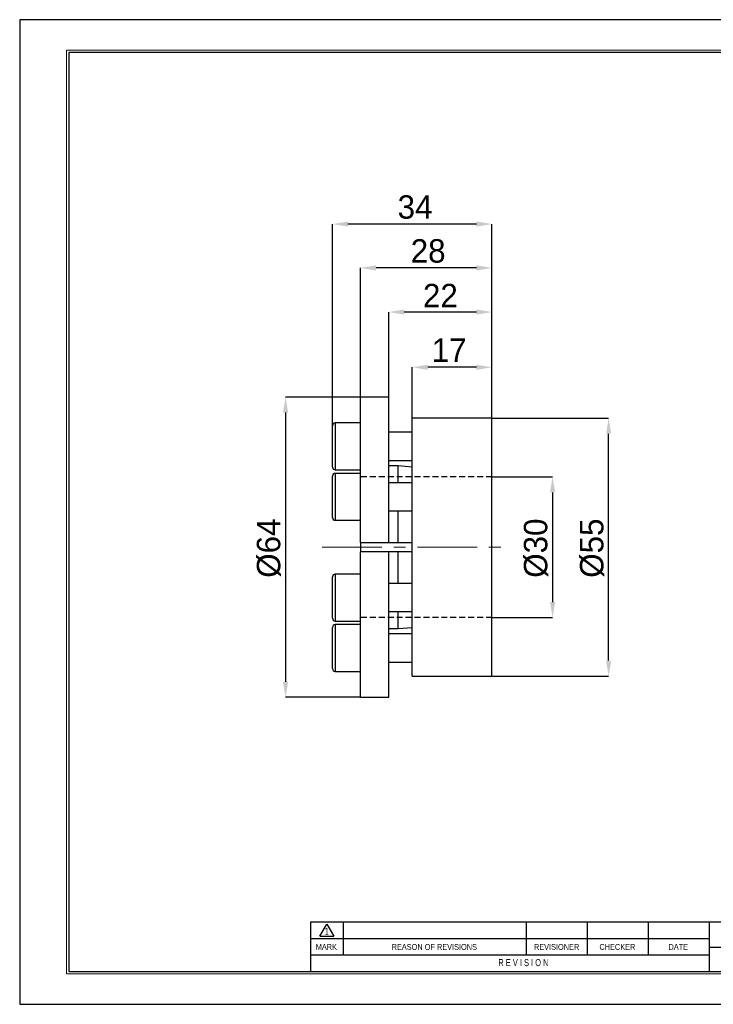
# Model space of a CAD drawing. Header units: millimetres. Extents: x 0 to 297, y 0 to 210.
# Tile 1 of 2: x 0 to 148, y 0 to 210. Entities that reach past the tile are written whole.
import ezdxf
from ezdxf.enums import TextEntityAlignment as Align

# ---------------------------------------------------------------- set-up
doc = ezdxf.new("R2010")
doc.units = ezdxf.units.MM
doc.header["$PDSIZE"] = -1
doc.linetypes.add('CENTERX2', pattern=[20.32, 12.7, -2.54, 2.54, -2.54])
doc.linetypes.add('HIDDEN', pattern=[1.905, 1.27, -0.635])
for name, color, linetype in [('가상선', 2, 'HIDDEN'), ('문자', 7, 'Continuous'), ('중심선', 1, 'CENTERX2')]:
    doc.layers.add(name, color=color, linetype=linetype)
doc.layers.add('치수선', color=5, linetype='Continuous', lineweight=15)
doc.styles.add('SLDTEXTSTYLE0', font='TXT', dxfattribs={"width": 0.75})
doc.styles.add('SLDTEXTSTYLE2', font='TXT', dxfattribs={"width": 0.75, "bigfont": 'bigfont'})
doc.styles.add('SLDTEXTSTYLE8', font='TXT', dxfattribs={"width": 0.633333})
doc.dimstyles.new('SLDDIMSTYLE0', dxfattribs={"dimtxt": 3.5, "dimasz": 3.302, "dimexe": 0, "dimexo": 0.0625, "dimgap": 0.875, "dimtad": 1, "dimrnd": 1e-09, "dimzin": 12, "dimdsep": 46, "dimtxsty": 'SLDTEXTSTYLE0', "dimsah": 1, "dimcen": 0.09, "dimadec": 0, "dimazin": 3, "dimtfac": 1, "dimtofl": 0, "dimtmove": 0, "dimatfit": 3, "dimfxl": 1, "dimfrac": 2, "dimtolj": 1, "dimtzin": 12, "dimarcsym": 0})
doc.dimstyles.new('SLDDIMSTYLE1', dxfattribs={"dimtxt": 3.5, "dimasz": 3.302, "dimexe": 0, "dimexo": 0.0625, "dimgap": 0.875, "dimtad": 1, "dimrnd": 1e-09, "dimzin": 12, "dimdsep": 46, "dimtxsty": 'SLDTEXTSTYLE0', "dimsah": 1, "dimcen": 0.09, "dimadec": 0, "dimazin": 3, "dimtfac": 1, "dimtmove": 0, "dimatfit": 0, "dimfxl": 1, "dimfrac": 2, "dimtolj": 1, "dimtzin": 12, "dimarcsym": 0})
doc.dimstyles.new('SLDDIMSTYLE2', dxfattribs={"dimtxt": 3.5, "dimasz": 3.302, "dimexe": 0, "dimexo": 0.0625, "dimgap": 0.875, "dimtad": 1, "dimdec": 0, "dimrnd": 1e-09, "dimzin": 12, "dimdsep": 46, "dimtxsty": 'SLDTEXTSTYLE0', "dimsah": 1, "dimcen": 0.09, "dimadec": 0, "dimazin": 3, "dimtfac": 1, "dimtofl": 0, "dimtmove": 0, "dimatfit": 3, "dimfxl": 1, "dimfrac": 2, "dimtolj": 1, "dimtzin": 12, "dimarcsym": 0})

# ---------------------------------------------------------------- blocks, each defined once
blk = doc.blocks.new('AAAA')
at = {"color": 250, "true_color": 0x191924}
for p, q in [((-298.87, 124.28), (-595.87, 124.28)), ((-595.87, 124.28), (-595.87, -85.72)), ((-595.87, -85.72), (-298.87, -85.72))]:
    blk.add_line(p, q, dxfattribs=at)
at = {"lineweight": 0}
for p, q in [((-305.37, 117.78), (-585.87, 117.78)), ((-585.87, 117.78), (-585.87, -79.22)), ((-585.87, -79.22), (-305.37, -79.22))]:
    blk.add_line(p, q, dxfattribs=at)
for p, q in [((-305.87, 117.28), (-585.37, 117.28)), ((-585.37, 117.28), (-585.37, -78.72)), ((-435.87, -68.22), (-533.87, -68.22)), ((-533.87, -68.22), (-533.87, -78.72)), ((-531.87, -71.21), (-530.37, -68.61)), ((-530.37, -68.61), (-528.87, -71.21)), ((-526.87, -68.22), (-526.87, -75.22)), ((-487.87, -68.22), (-487.87, -75.22)), ((-474.87, -68.22), (-474.87, -75.22)), ((-461.87, -68.22), (-461.87, -75.22)), ((-448.87, -68.22), (-448.87, -78.72)), ((-531.87, -71.21), (-528.87, -71.21)), ((-448.87, -71.72), (-533.87, -71.72)), ((-448.87, -75.22), (-533.87, -75.22)), ((-448.87, -73.52), (-435.87, -73.52)), ((-585.37, -78.72), (-305.87, -78.72))]:
    blk.add_line(p, q)
at = {"color": 250, "true_color": 0x191924, "width": 0.75}
for tag, height, style, p in [('TITLE', 2.5, 'SLDTEXTSTYLE2', (-358.7, -62.04)), ('도번', 2.5, 'SLDTEXTSTYLE2', (-344.69, -70.81)), ('필렛', 1.15, 'SLDTEXTSTYLE0', (-416.62, -75.73)), ('SCALE', 1.2, 'SLDTEXTSTYLE0', (-342.09, -76.51)), ('DATE', 1.2, 'SLDTEXTSTYLE0', (-318.85, -76.56)), ('모따기', 1.15, 'SLDTEXTSTYLE0', (-416.62, -78.33))]:
    blk.add_attdef(tag, text='', height=height, dxfattribs=dict(at, style=style)).set_placement(p, align=Align.BOTTOM_LEFT)
at = {"layer": '문자', "attachment_point": 2}
for s, insert, char_height, style in [('1', (-530.38, -69.37), 1.5, 'SLDTEXTSTYLE0'), ('MARK', (-530.48, -72.85), 1.25, 'SLDTEXTSTYLE0'), ('REASON OF REVISIONS', (-507.46, -72.85), 1.25, 'SLDTEXTSTYLE0'), ('REVISIONER', (-481.38, -72.85), 1.25, 'SLDTEXTSTYLE0'), ('CHECKER', (-468.42, -72.85), 1.25, 'SLDTEXTSTYLE0'), ('DATE', (-455.43, -72.85), 1.25, 'SLDTEXTSTYLE0'), ('R E V I S I O N', (-488.46, -76.07), 1.5, 'SLDTEXTSTYLE8')]:
    blk.add_mtext(s, dxfattribs=dict(at, insert=insert, char_height=char_height, style=style))
blk = doc.blocks.new('_D')
at = {"layer": 'Defpoints', "color": 0}
for p in [(100.74, 112.56), (100.74, 82.56), (113.66, 82.56)]:
    blk.add_point(p, dxfattribs=at)
at = {"layer": '치수선', "color": 0, "lineweight": -2}
for p, q in [((100.81, 112.56), (113.66, 112.56)), ((113.66, 109.25), (113.66, 85.86)), ((100.81, 82.56), (113.66, 82.56))]:
    blk.add_line(p, q, dxfattribs=at)
at = {"layer": '치수선', "color": 0}
for points in [[(113.11, 109.25), (114.21, 109.25), (113.66, 112.56)], [(113.11, 85.86), (114.21, 85.86), (113.66, 82.56)]]:
    blk.add_solid(points, dxfattribs=at)
at = {"layer": '치수선', "color": 3, "insert": (107.54, 97.35), "char_height": 5, "attachment_point": 2, "rotation": 90}
blk.add_mtext('\\A1;%%c30', dxfattribs=at)
blk = doc.blocks.new('_D_1')
at = {"layer": 'Defpoints', "color": 0}
for p in [(100.74, 125.06), (125.62, 125.06), (100.74, 70.06)]:
    blk.add_point(p, dxfattribs=at)
at = {"layer": '치수선', "color": 0, "lineweight": -2}
for p, q in [((100.81, 125.06), (125.62, 125.06)), ((125.62, 73.36), (125.62, 121.75)), ((100.81, 70.06), (125.62, 70.06))]:
    blk.add_line(p, q, dxfattribs=at)
at = {"layer": '치수선', "color": 0}
for points in [[(125.07, 121.75), (126.17, 121.75), (125.62, 125.06)], [(125.07, 73.36), (126.17, 73.36), (125.62, 70.06)]]:
    blk.add_solid(points, dxfattribs=at)
at = {"layer": '치수선', "color": 3, "insert": (119.5, 97.35), "char_height": 5, "attachment_point": 2, "rotation": 90}
blk.add_mtext('\\A1;%%c55', dxfattribs=at)
blk = doc.blocks.new('_D_2')
at = {"layer": 'Defpoints', "color": 0}
for p in [(72.73, 129.56), (56.73, 65.56), (72.73, 65.56)]:
    blk.add_point(p, dxfattribs=at)
at = {"layer": '치수선', "color": 0, "lineweight": -2}
for p, q in [((72.67, 129.56), (56.73, 129.56)), ((56.73, 126.25), (56.73, 68.86)), ((72.67, 65.56), (56.73, 65.56))]:
    blk.add_line(p, q, dxfattribs=at)
at = {"layer": '치수선', "color": 0}
for points in [[(56.18, 126.25), (57.28, 126.25), (56.73, 129.56)], [(56.18, 68.86), (57.28, 68.86), (56.73, 65.56)]]:
    blk.add_solid(points, dxfattribs=at)
at = {"layer": '치수선', "color": 3, "insert": (50.6, 97.35), "char_height": 5, "attachment_point": 2, "rotation": 90}
blk.add_mtext('\\A1;%%c64', dxfattribs=at)
blk = doc.blocks.new('_D_3')
at = {"layer": 'Defpoints', "color": 0}
for p in [(83.74, 135.93), (83.74, 125.06), (100.74, 125.06)]:
    blk.add_point(p, dxfattribs=at)
at = {"layer": '치수선', "color": 0, "lineweight": -2}
for p, q in [((83.74, 125.12), (83.74, 135.93)), ((97.44, 135.93), (87.04, 135.93)), ((100.74, 125.12), (100.74, 135.93))]:
    blk.add_line(p, q, dxfattribs=at)
at = {"layer": '치수선', "color": 0}
for points in [[(87.04, 136.48), (87.04, 135.38), (83.74, 135.93)], [(97.44, 136.48), (97.44, 135.38), (100.74, 135.93)]]:
    blk.add_solid(points, dxfattribs=at)
at = {"layer": '치수선', "color": 3, "insert": (91.6, 142.07), "char_height": 5, "attachment_point": 2}
blk.add_mtext('\\A1;17', dxfattribs=at)
blk = doc.blocks.new('_D_4')
at = {"layer": 'Defpoints', "color": 0}
for p in [(78.73, 147.71), (78.73, 129.56), (100.74, 125.06)]:
    blk.add_point(p, dxfattribs=at)
at = {"layer": '치수선', "color": 0, "lineweight": -2}
for p, q in [((78.73, 129.62), (78.73, 147.71)), ((97.44, 147.71), (82.03, 147.71)), ((100.74, 125.12), (100.74, 147.71))]:
    blk.add_line(p, q, dxfattribs=at)
at = {"layer": '치수선', "color": 0}
for points in [[(82.03, 148.26), (82.03, 147.16), (78.73, 147.71)], [(97.44, 148.26), (97.44, 147.16), (100.74, 147.71)]]:
    blk.add_solid(points, dxfattribs=at)
at = {"layer": '치수선', "color": 3, "insert": (89.74, 153.72), "char_height": 5, "attachment_point": 2}
blk.add_mtext('\\A1;22', dxfattribs=at)
blk = doc.blocks.new('_D_5')
at = {"layer": 'Defpoints', "color": 0}
for p in [(72.73, 157.12), (72.73, 129.56), (100.74, 122.06)]:
    blk.add_point(p, dxfattribs=at)
at = {"layer": '치수선', "color": 0, "lineweight": -2}
for p, q in [((72.73, 129.62), (72.73, 157.12)), ((97.44, 157.12), (76.03, 157.12)), ((100.74, 122.12), (100.74, 157.12))]:
    blk.add_line(p, q, dxfattribs=at)
at = {"layer": '치수선', "color": 0}
for points in [[(76.03, 157.67), (76.03, 156.57), (72.73, 157.12)], [(97.44, 157.67), (97.44, 156.57), (100.74, 157.12)]]:
    blk.add_solid(points, dxfattribs=at)
at = {"layer": '치수선', "color": 3, "insert": (87.13, 163.25), "char_height": 5, "attachment_point": 2}
blk.add_mtext('\\A1;28', dxfattribs=at)
blk = doc.blocks.new('_D_6')
at = {"layer": 'Defpoints', "color": 0}
for p in [(66.73, 166.47), (100.74, 125.06), (66.73, 123.46)]:
    blk.add_point(p, dxfattribs=at)
at = {"layer": '치수선', "color": 0, "lineweight": -2}
for p, q in [((66.73, 123.52), (66.73, 166.47)), ((97.44, 166.47), (70.03, 166.47)), ((100.74, 125.12), (100.74, 166.47))]:
    blk.add_line(p, q, dxfattribs=at)
at = {"layer": '치수선', "color": 0}
for points in [[(70.03, 167.02), (70.03, 165.92), (66.73, 166.47)], [(97.44, 167.02), (97.44, 165.92), (100.74, 166.47)]]:
    blk.add_solid(points, dxfattribs=at)
at = {"layer": '치수선', "color": 3, "insert": (84.33, 172.61), "char_height": 5, "attachment_point": 2}
blk.add_mtext('\\A1;34', dxfattribs=at)

msp = doc.modelspace()

# ---------------------------------------------------------------- linework, layer by layer
for p, q in [((78.728, 129.556), (72.728, 129.556)), ((72.728, 98.556), (72.728, 129.556)), ((78.728, 98.556), (78.728, 129.556)), ((72.728, 124.056), (67.328, 124.056)), ((67.328, 124.056), (67.328, 114.056)), ((100.743, 125.056), (83.743, 125.056)), ((83.743, 70.056), (83.743, 125.056)), ((100.743, 70.056), (100.743, 125.056)), ((66.728, 114.656), (66.728, 123.456)), ((83.743, 122.056), (78.728, 122.056)), ((78.728, 116.056), (83.743, 116.056)), ((67.328, 114.056), (72.728, 114.056)), ((80.728, 114.906), (78.728, 114.906)), ((83.743, 114.656), (80.728, 114.906)), ((80.728, 111.306), (80.728, 114.906)), ((66.728, 112.157), (66.728, 112.706)), ((66.728, 103.906), (66.728, 112.157)), ((72.728, 113.306), (67.328, 113.306)), ((67.328, 113.306), (67.328, 112.682)), ((67.328, 112.682), (67.328, 103.306)), ((83.743, 111.306), (78.728, 111.306)), ((78.728, 105.306), (83.743, 105.306)), ((80.728, 98.556), (80.728, 105.306)), ((67.328, 103.306), (72.728, 103.306)), ((72.728, 98.556), (78.728, 98.556)), ((72.728, 98.556), (72.728, 96.556)), ((78.728, 98.556), (80.728, 98.556)), ((80.728, 98.556), (83.743, 98.556)), ((72.728, 65.556), (72.728, 96.556)), ((78.728, 96.556), (72.728, 96.556)), ((78.728, 65.556), (78.728, 96.556)), ((80.728, 96.556), (78.728, 96.556)), ((80.728, 89.806), (80.728, 96.556)), ((83.743, 96.556), (80.728, 96.556)), ((66.728, 86.889), (66.728, 91.206)), ((72.728, 91.806), (67.328, 91.806)), ((67.328, 91.806), (67.328, 86.9)), ((83.743, 89.806), (78.728, 89.806)), ((66.728, 82.406), (66.728, 86.889)), ((67.328, 86.9), (67.328, 81.806)), ((78.728, 83.806), (83.743, 83.806)), ((80.728, 80.206), (80.728, 83.806)), ((66.728, 72.288), (66.728, 80.456)), ((67.328, 81.806), (72.728, 81.806)), ((72.728, 81.056), (67.328, 81.056)), ((67.328, 81.056), (67.328, 71.774)), ((78.728, 80.206), (80.728, 80.206)), ((80.728, 80.206), (83.743, 80.457)), ((83.743, 79.056), (78.728, 79.056)), ((66.728, 71.656), (66.728, 72.288)), ((67.328, 71.774), (67.328, 71.056)), ((78.728, 73.056), (83.743, 73.056)), ((67.328, 71.056), (72.728, 71.056)), ((83.743, 70.056), (100.743, 70.056)), ((72.728, 65.556), (78.728, 65.556))]:
    msp.add_line(p, q)
for centre, start, end in [((67.328, 123.456), 90, 180), ((67.328, 114.656), 180, 270), ((67.328, 112.706), 90, 180), ((67.328, 103.906), 180, 270), ((67.328, 91.206), 90, 180), ((67.328, 82.406), 180, 270), ((67.328, 80.456), 90, 180), ((67.328, 71.656), 180, 270)]:
    msp.add_arc(centre, 0.6, start, end)
at = {"layer": '가상선'}
for p, q in [((100.743, 112.556), (72.728, 112.556)), ((100.743, 82.556), (72.728, 82.556))]:
    msp.add_line(p, q, dxfattribs=at)
at = {"layer": '중심선', "linetype": 'CENTERX2', "lineweight": 0}
msp.add_line((64.541, 97.556), (102.743, 97.556), dxfattribs=at)

# ---------------------------------------------------------------- block references
at = {"color": 7, "linetype": 'Continuous'}
msp.add_blockref('AAAA', (595.902, 85.776), dxfattribs=at)

# ---------------------------------------------------------------- dimensions: what is measured, and where the dimension line sits
at = {"layer": '치수선', "color": 5, "true_color": 0x0000ff}
for base, p1, p2, dimstyle, picture, middle in [((66.728, 166.472), (100.743, 125.056), (66.728, 123.456), 'SLDDIMSTYLE2', '_D_6', (84.332, 166.472)), ((72.728, 157.122), (100.743, 122.056), (72.728, 129.556), 'SLDDIMSTYLE2', '_D_5', (87.133, 157.122)), ((78.728, 147.708), (100.743, 125.056), (78.728, 129.556), 'SLDDIMSTYLE2', '_D_4', (89.736, 147.708)), ((83.743, 135.932), (100.743, 125.056), (83.743, 125.056), 'SLDDIMSTYLE1', '_D_3', (91.6, 135.932))]:
    dim = msp.add_linear_dim(base=base, p1=p1, p2=p2, dimstyle=dimstyle, override={"dimtxt": 5, "dimgap": 1, "dimtxsty": 'Standard', "dimclrt": 3}, dxfattribs=at)
    dim.commit()
    dim.dimension.update_dxf_attribs({"geometry": picture, "text_midpoint": middle, "dimtype": 160})
for base, p1, p2, picture, middle in [((56.728, 65.556), (72.728, 129.556), (72.728, 65.556), '_D_2', (56.728, 97.352)), ((125.619, 125.056), (100.743, 70.056), (100.743, 125.056), '_D_1', (125.619, 97.352)), ((113.665, 82.556), (100.743, 112.556), (100.743, 82.556), '_D', (113.665, 97.352))]:
    dim = msp.add_linear_dim(base=base, p1=p1, p2=p2, angle=90, text='%%c<>', dimstyle='SLDDIMSTYLE0', override={"dimtxt": 5, "dimgap": 1, "dimtxsty": 'Standard', "dimclrt": 3}, dxfattribs=at)
    dim.commit()
    dim.dimension.update_dxf_attribs({"geometry": picture, "text_midpoint": middle, "dimtype": 160})

doc.saveas('drawing.dxf')
